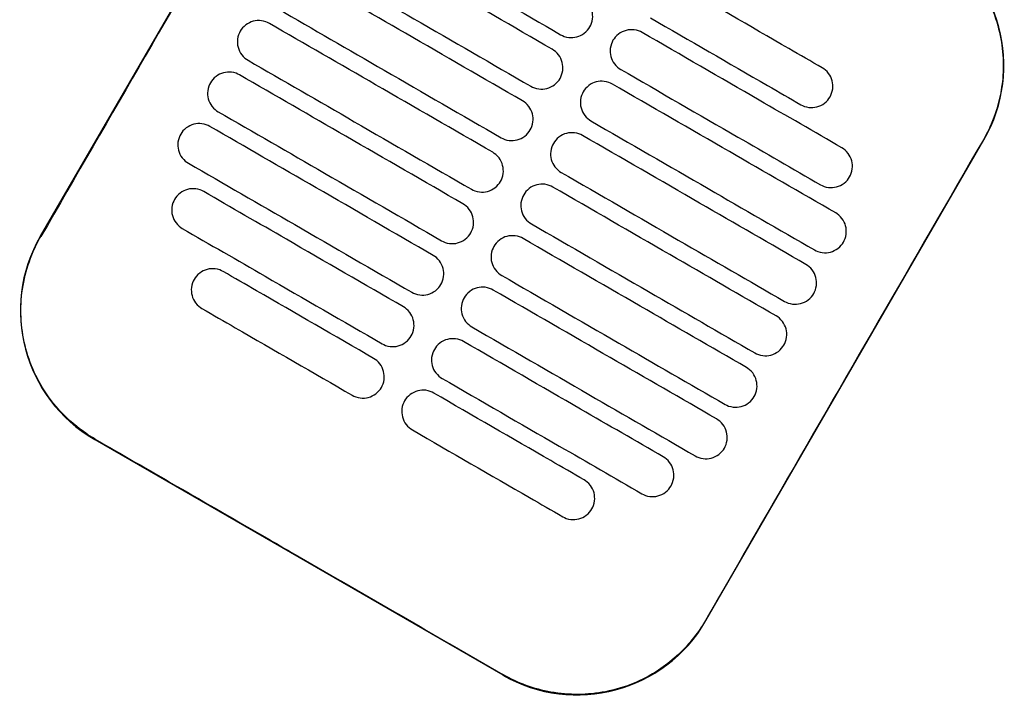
# Model space of a CAD drawing. Header units: metres. Extents: x 15.2 to 54.2, y -39.7 to 1.1.
# Tile 16 of 256: x 21.317 to 21.516, y -37.221 to -37.084. Entities that reach past the tile are written whole.
import ezdxf

# ---------------------------------------------------------------- set-up
doc = ezdxf.new("R2010")
doc.units = ezdxf.units.M
doc.header["$MEASUREMENT"] = 0
doc.layers.add('2D', color=252, linetype='Continuous')

# ---------------------------------------------------------------- blocks, each defined once
blk = doc.blocks.new('2D_QYOS_150')
for p, q in [((1.11731, -0.24301, 0.012), (1.06128, -0.33999, 0.012)), ((1.1955, -0.41752, 0.012), (1.25152, -0.32054, 0.012)), ((1.07226, -0.38098, 0.012), (1.15452, -0.42849, 0.012))]:
    blk.add_line(p, q)
for centre, start, end in [((1.22555, -0.30554, 0.012), 329.9865, 59.9865), ((1.08726, -0.355, 0.012), 149.9865, 239.9865), ((1.16952, -0.40252, 0.012), 239.9865, 329.9865)]:
    blk.add_arc(centre, 0.03, start, end)
for points, knots in [([(1.1174, -0.24306, 0.012), (1.11285, -0.25096, 0.012), (1.10811, -0.25916, 0.012), (1.08946, -0.29146, 0.012), (1.07542, -0.31576, 0.012), (1.06138, -0.34005, 0.012)], [-3.18138, -3.18138, -3.18138, -3.18138, -2.673929, -2.673929, -1.133377, -1.133377, -1.133377, -1.133377]), ([(1.1645, -0.30226, 0.012), (1.15664, -0.29772, 0.012), (1.14877, -0.29317, 0.012), (1.13376, -0.2845, 0.012), (1.12661, -0.28037, 0.012), (1.11947, -0.27625, 0.012)], [0.699452, 0.699452, 0.699452, 0.699452, 3.425292, 3.425292, 5.900643, 5.900643, 5.900643, 5.900643]), ([(1.12593, -0.27605, 0.012), (1.13149, -0.27926, 0.012), (1.13704, -0.28247, 0.012), (1.15047, -0.29023, 0.012), (1.15834, -0.29477, 0.012), (1.1662, -0.29932, 0.012)], [1.499949, 1.499949, 1.499949, 1.499949, 3.425284, 3.425284, 6.151116, 6.151116, 6.151116, 6.151116]), ([(1.2405, -0.27965, 0.012), (1.24056, -0.27969, 0.012), (1.24061, -0.27972, 0.012), (1.24409, -0.28176, 0.012), (1.24707, -0.28442, 0.012), (1.25182, -0.29074, 0.012), (1.25354, -0.29433, 0.012), (1.2554, -0.30164, 0.012), (1.25565, -0.30525, 0.012), (1.25493, -0.31177, 0.012), (1.25417, -0.31465, 0.012), (1.25253, -0.31844, 0.012), (1.25201, -0.31948, 0.012), (1.25143, -0.32049, 0.012)], [8.273299, 8.273299, 8.273299, 8.273299, 8.293543, 8.293543, 9.48086, 9.48086, 10.665623, 10.665623, 11.74288, 11.74288, 12.632334, 12.632334, 12.981673, 12.981673, 12.981673, 12.981673]), ([(1.11516, -0.28369, 0.012), (1.12231, -0.28782, 0.012), (1.12945, -0.29195, 0.012), (1.14447, -0.30062, 0.012), (1.15233, -0.30516, 0.012), (1.1602, -0.30971, 0.012)], [0.949973, 0.949973, 0.949973, 0.949973, 3.425307, 3.425307, 6.151164, 6.151164, 6.151164, 6.151164]), ([(1.1585, -0.31265, 0.012), (1.15063, -0.30811, 0.012), (1.14277, -0.30356, 0.012), (1.12775, -0.29489, 0.012), (1.12061, -0.29076, 0.012), (1.11346, -0.28664, 0.012)], [0.699452, 0.699452, 0.699452, 0.699452, 3.425313, 3.425313, 5.900643, 5.900643, 5.900643, 5.900643]), ([(1.21894, -0.30599, 0.012), (1.2167, -0.3047, 0.012), (1.21446, -0.30341, 0.012), (1.20436, -0.29757, 0.012), (1.19649, -0.29302, 0.012), (1.18862, -0.28848, 0.012)], [2.649852, 2.649852, 2.649852, 2.649852, 3.425217, 3.425217, 6.150983, 6.150983, 6.150983, 6.150983]), ([(1.17207, -0.29774, 0.012), (1.17232, -0.29732, 0.012), (1.17254, -0.29677, 0.012), (1.17269, -0.29558, 0.012), (1.17265, -0.29503, 0.012), (1.17237, -0.29395, 0.012), (1.17212, -0.29344, 0.012), (1.17139, -0.29248, 0.012), (1.17093, -0.29212, 0.012), (1.17051, -0.29187, 0.012)], [-0.5553838, -0.5553838, -0.5553838, -0.5553838, -0.4045626, -0.4045626, -0.2782686, -0.2782686, -0.1472195, -0.1472195, 0, 0, 0, 0]), ([(1.10916, -0.29408, 0.012), (1.11631, -0.29821, 0.012), (1.12345, -0.30234, 0.012), (1.13846, -0.31101, 0.012), (1.14633, -0.31556, 0.012), (1.1542, -0.3201, 0.012)], [0.949998, 0.949998, 0.949998, 0.949998, 3.42532, 3.42532, 6.151189, 6.151189, 6.151189, 6.151189]), ([(1.10746, -0.29703, 0.012), (1.10704, -0.29678, 0.012), (1.10649, -0.29657, 0.012), (1.10531, -0.29642, 0.012), (1.10476, -0.29645, 0.012), (1.10368, -0.29674, 0.012), (1.10316, -0.29699, 0.012), (1.1022, -0.29772, 0.012), (1.10184, -0.29818, 0.012), (1.10159, -0.2986, 0.012)], [-0.5514139, -0.5514139, -0.5514139, -0.5514139, -0.4031194, -0.4031194, -0.2776944, -0.2776944, -0.1471626, -0.1471626, 0, 0, 0, 0]), ([(1.1525, -0.32304, 0.012), (1.14463, -0.3185, 0.012), (1.13676, -0.31395, 0.012), (1.12175, -0.30528, 0.012), (1.11461, -0.30116, 0.012), (1.10746, -0.29703, 0.012)], [0.699452, 0.699452, 0.699452, 0.699452, 3.425322, 3.425322, 5.900643, 5.900643, 5.900643, 5.900643]), ([(1.1662, -0.29932, 0.012), (1.16663, -0.29956, 0.012), (1.16718, -0.29978, 0.012), (1.16836, -0.29993, 0.012), (1.16891, -0.29989, 0.012), (1.16999, -0.29961, 0.012), (1.1705, -0.29936, 0.012), (1.17146, -0.29863, 0.012), (1.17183, -0.29817, 0.012), (1.17207, -0.29774, 0.012)], [-0.5513171, -0.5513171, -0.5513171, -0.5513171, -0.4030867, -0.4030867, -0.2776803, -0.2776803, -0.1471597, -0.1471597, 0, 0, 0, 0]), ([(1.18432, -0.29593, 0.012), (1.19219, -0.30047, 0.012), (1.20005, -0.30501, 0.012), (1.21016, -0.31085, 0.012), (1.2124, -0.31215, 0.012), (1.21464, -0.31344, 0.012)], [0.699452, 0.699452, 0.699452, 0.699452, 3.425249, 3.425249, 4.200582, 4.200582, 4.200582, 4.200582]), ([(1.10159, -0.2986, 0.012), (1.10135, -0.29903, 0.012), (1.10113, -0.29958, 0.012), (1.10098, -0.30077, 0.012), (1.10102, -0.30132, 0.012), (1.1013, -0.30239, 0.012), (1.10155, -0.30291, 0.012), (1.10228, -0.30387, 0.012), (1.10273, -0.30423, 0.012), (1.10316, -0.30448, 0.012)], [-0.5553076, -0.5553076, -0.5553076, -0.5553076, -0.4045445, -0.4045445, -0.2782646, -0.2782646, -0.1472219, -0.1472219, 0, 0, 0, 0]), ([(1.18262, -0.29887, 0.012), (1.1822, -0.29862, 0.012), (1.18165, -0.29841, 0.012), (1.18047, -0.29826, 0.012), (1.17991, -0.2983, 0.012), (1.17884, -0.29858, 0.012), (1.17832, -0.29883, 0.012), (1.17736, -0.29956, 0.012), (1.17699, -0.30002, 0.012), (1.17675, -0.30044, 0.012)], [-0.5513075, -0.5513075, -0.5513075, -0.5513075, -0.4030857, -0.4030857, -0.2776792, -0.2776792, -0.1471593, -0.1471593, 0, 0, 0, 0]), ([(1.22289, -0.32213, 0.012), (1.21734, -0.31892, 0.012), (1.21178, -0.31571, 0.012), (1.19835, -0.30796, 0.012), (1.19049, -0.30341, 0.012), (1.18262, -0.29887, 0.012)], [1.499901, 1.499901, 1.499901, 1.499901, 3.42526, 3.42526, 6.151068, 6.151068, 6.151068, 6.151068]), ([(1.17675, -0.30044, 0.012), (1.17651, -0.30087, 0.012), (1.17629, -0.30142, 0.012), (1.17614, -0.30261, 0.012), (1.17617, -0.30316, 0.012), (1.17645, -0.30423, 0.012), (1.17671, -0.30475, 0.012), (1.17743, -0.30571, 0.012), (1.17789, -0.30607, 0.012), (1.17832, -0.30632, 0.012)], [-0.555397, -0.555397, -0.555397, -0.555397, -0.4045652, -0.4045652, -0.2782705, -0.2782705, -0.1472202, -0.1472202, 0, 0, 0, 0]), ([(1.16607, -0.30813, 0.012), (1.16631, -0.30771, 0.012), (1.16653, -0.30716, 0.012), (1.16668, -0.30597, 0.012), (1.16665, -0.30542, 0.012), (1.16637, -0.30434, 0.012), (1.16611, -0.30383, 0.012), (1.16539, -0.30287, 0.012), (1.16493, -0.30251, 0.012), (1.1645, -0.30226, 0.012)], [-0.5553742, -0.5553742, -0.5553742, -0.5553742, -0.4045587, -0.4045587, -0.278267, -0.278267, -0.1472191, -0.1472191, 0, 0, 0, 0]), ([(1.10316, -0.30448, 0.012), (1.1103, -0.3086, 0.012), (1.11745, -0.31273, 0.012), (1.13246, -0.3214, 0.012), (1.14033, -0.32595, 0.012), (1.1482, -0.33049, 0.012)], [0.950001, 0.950001, 0.950001, 0.950001, 3.425322, 3.425322, 6.151192, 6.151192, 6.151192, 6.151192]), ([(1.10146, -0.30742, 0.012), (1.10104, -0.30717, 0.012), (1.10049, -0.30696, 0.012), (1.09931, -0.30681, 0.012), (1.09875, -0.30685, 0.012), (1.09768, -0.30713, 0.012), (1.09716, -0.30738, 0.012), (1.0962, -0.30811, 0.012), (1.09583, -0.30857, 0.012), (1.09559, -0.30899, 0.012)], [-0.551397, -0.551397, -0.551397, -0.551397, -0.4031173, -0.4031173, -0.2776925, -0.2776925, -0.1471621, -0.1471621, 0, 0, 0, 0]), ([(1.1465, -0.33344, 0.012), (1.13863, -0.32889, 0.012), (1.13076, -0.32435, 0.012), (1.11575, -0.31567, 0.012), (1.1086, -0.31155, 0.012), (1.10146, -0.30742, 0.012)], [0.699452, 0.699452, 0.699452, 0.699452, 3.425321, 3.425321, 5.900643, 5.900643, 5.900643, 5.900643]), ([(1.17832, -0.30632, 0.012), (1.18618, -0.31086, 0.012), (1.19405, -0.31541, 0.012), (1.20748, -0.32316, 0.012), (1.21303, -0.32637, 0.012), (1.21859, -0.32958, 0.012)], [0.699452, 0.699452, 0.699452, 0.699452, 3.425284, 3.425284, 5.350619, 5.350619, 5.350619, 5.350619]), ([(1.22051, -0.31186, 0.012), (1.22075, -0.31144, 0.012), (1.22097, -0.31089, 0.012), (1.22112, -0.3097, 0.012), (1.22108, -0.30915, 0.012), (1.2208, -0.30807, 0.012), (1.22055, -0.30756, 0.012), (1.21982, -0.3066, 0.012), (1.21936, -0.30624, 0.012), (1.21894, -0.30599, 0.012)], [-0.555418, -0.555418, -0.555418, -0.555418, -0.4045683, -0.4045683, -0.2782762, -0.2782762, -0.1472238, -0.1472238, 0, 0, 0, 0]), ([(1.09559, -0.30899, 0.012), (1.09535, -0.30942, 0.012), (1.09513, -0.30997, 0.012), (1.09498, -0.31116, 0.012), (1.09501, -0.31171, 0.012), (1.09529, -0.31278, 0.012), (1.09555, -0.3133, 0.012), (1.09627, -0.31426, 0.012), (1.09673, -0.31462, 0.012), (1.09716, -0.31487, 0.012)], [-0.5553245, -0.5553245, -0.5553245, -0.5553245, -0.4045471, -0.4045471, -0.2782667, -0.2782667, -0.1472226, -0.1472226, 0, 0, 0, 0]), ([(1.1602, -0.30971, 0.012), (1.16062, -0.30995, 0.012), (1.16117, -0.31017, 0.012), (1.16235, -0.31032, 0.012), (1.16291, -0.31028, 0.012), (1.16398, -0.31, 0.012), (1.1645, -0.30975, 0.012), (1.16546, -0.30902, 0.012), (1.16583, -0.30856, 0.012), (1.16607, -0.30813, 0.012)], [-0.5513237, -0.5513237, -0.5513237, -0.5513237, -0.4030882, -0.4030882, -0.2776804, -0.2776804, -0.1471592, -0.1471592, 0, 0, 0, 0]), ([(1.17662, -0.30926, 0.012), (1.17619, -0.30902, 0.012), (1.17564, -0.3088, 0.012), (1.17446, -0.30865, 0.012), (1.17391, -0.30869, 0.012), (1.17283, -0.30897, 0.012), (1.17232, -0.30922, 0.012), (1.17136, -0.30995, 0.012), (1.17099, -0.31041, 0.012), (1.17075, -0.31084, 0.012)], [-0.5513173, -0.5513173, -0.5513173, -0.5513173, -0.4030875, -0.4030875, -0.2776797, -0.2776797, -0.147159, -0.147159, 0, 0, 0, 0]), ([(1.22165, -0.33528, 0.012), (1.21451, -0.33115, 0.012), (1.20736, -0.32702, 0.012), (1.19235, -0.31835, 0.012), (1.18448, -0.31381, 0.012), (1.17662, -0.30926, 0.012)], [0.949941, 0.949941, 0.949941, 0.949941, 3.425292, 3.425292, 6.151132, 6.151132, 6.151132, 6.151132]), ([(1.17075, -0.31084, 0.012), (1.1705, -0.31126, 0.012), (1.17028, -0.31181, 0.012), (1.17013, -0.313, 0.012), (1.17017, -0.31355, 0.012), (1.17045, -0.31462, 0.012), (1.1707, -0.31514, 0.012), (1.17143, -0.3161, 0.012), (1.17189, -0.31646, 0.012), (1.17231, -0.31671, 0.012)], [-0.555383, -0.555383, -0.555383, -0.555383, -0.4045604, -0.4045604, -0.2782682, -0.2782682, -0.1472195, -0.1472195, 0, 0, 0, 0]), ([(1.16007, -0.31853, 0.012), (1.16031, -0.3181, 0.012), (1.16053, -0.31755, 0.012), (1.16068, -0.31636, 0.012), (1.16064, -0.31581, 0.012), (1.16036, -0.31474, 0.012), (1.16011, -0.31422, 0.012), (1.15938, -0.31326, 0.012), (1.15893, -0.3129, 0.012), (1.1585, -0.31265, 0.012)], [-0.5553693, -0.5553693, -0.5553693, -0.5553693, -0.4045566, -0.4045566, -0.2782661, -0.2782661, -0.1472189, -0.1472189, 0, 0, 0, 0]), ([(1.21464, -0.31344, 0.012), (1.21506, -0.31368, 0.012), (1.21561, -0.3139, 0.012), (1.21679, -0.31405, 0.012), (1.21734, -0.31401, 0.012), (1.21842, -0.31373, 0.012), (1.21894, -0.31348, 0.012), (1.21989, -0.31275, 0.012), (1.22026, -0.31229, 0.012), (1.22051, -0.31186, 0.012)], [-0.5513007, -0.5513007, -0.5513007, -0.5513007, -0.4030941, -0.4030941, -0.2776814, -0.2776814, -0.1471603, -0.1471603, 0, 0, 0, 0]), ([(1.09716, -0.31487, 0.012), (1.1043, -0.31899, 0.012), (1.11145, -0.32312, 0.012), (1.12646, -0.33179, 0.012), (1.13433, -0.33634, 0.012), (1.14219, -0.34088, 0.012)], [0.949982, 0.949982, 0.949982, 0.949982, 3.425312, 3.425312, 6.151173, 6.151173, 6.151173, 6.151173]), ([(1.09546, -0.31781, 0.012), (1.09503, -0.31757, 0.012), (1.09449, -0.31735, 0.012), (1.0933, -0.3172, 0.012), (1.09275, -0.31724, 0.012), (1.09168, -0.31752, 0.012), (1.09116, -0.31777, 0.012), (1.0902, -0.3185, 0.012), (1.08983, -0.31896, 0.012), (1.08959, -0.31939, 0.012)], [-0.551377, -0.551377, -0.551377, -0.551377, -0.4031143, -0.4031143, -0.2776905, -0.2776905, -0.1471617, -0.1471617, 0, 0, 0, 0]), ([(1.17231, -0.31671, 0.012), (1.18018, -0.32125, 0.012), (1.18805, -0.3258, 0.012), (1.20306, -0.33447, 0.012), (1.21021, -0.3386, 0.012), (1.21735, -0.34272, 0.012)], [0.699452, 0.699452, 0.699452, 0.699452, 3.425308, 3.425308, 5.900643, 5.900643, 5.900643, 5.900643]), ([(1.08959, -0.31939, 0.012), (1.08934, -0.31981, 0.012), (1.08912, -0.32036, 0.012), (1.08897, -0.32155, 0.012), (1.08901, -0.3221, 0.012), (1.08929, -0.32317, 0.012), (1.08954, -0.32369, 0.012), (1.09027, -0.32465, 0.012), (1.09073, -0.32501, 0.012), (1.09115, -0.32526, 0.012)], [-0.5553462, -0.5553462, -0.5553462, -0.5553462, -0.4045514, -0.4045514, -0.2782696, -0.2782696, -0.1472236, -0.1472236, 0, 0, 0, 0]), ([(1.14049, -0.34383, 0.012), (1.13263, -0.33928, 0.012), (1.12476, -0.33474, 0.012), (1.10975, -0.32606, 0.012), (1.1026, -0.32194, 0.012), (1.09546, -0.31781, 0.012)], [0.699452, 0.699452, 0.699452, 0.699452, 3.425308, 3.425308, 5.900643, 5.900643, 5.900643, 5.900643]), ([(1.1542, -0.3201, 0.012), (1.15462, -0.32034, 0.012), (1.15517, -0.32056, 0.012), (1.15635, -0.32071, 0.012), (1.1569, -0.32067, 0.012), (1.15798, -0.32039, 0.012), (1.1585, -0.32014, 0.012), (1.15946, -0.31941, 0.012), (1.15982, -0.31895, 0.012), (1.16007, -0.31853, 0.012)], [-0.551327, -0.551327, -0.551327, -0.551327, -0.403089, -0.403089, -0.2776804, -0.2776804, -0.1471589, -0.1471589, 0, 0, 0, 0]), ([(1.17061, -0.31965, 0.012), (1.17019, -0.31941, 0.012), (1.16964, -0.31919, 0.012), (1.16846, -0.31904, 0.012), (1.16791, -0.31908, 0.012), (1.16683, -0.31936, 0.012), (1.16631, -0.31961, 0.012), (1.16536, -0.32034, 0.012), (1.16499, -0.3208, 0.012), (1.16474, -0.32123, 0.012)], [-0.5513238, -0.5513238, -0.5513238, -0.5513238, -0.4030887, -0.4030887, -0.27768, -0.27768, -0.1471588, -0.1471588, 0, 0, 0, 0]), ([(1.16474, -0.32123, 0.012), (1.1645, -0.32165, 0.012), (1.16428, -0.3222, 0.012), (1.16413, -0.32339, 0.012), (1.16417, -0.32394, 0.012), (1.16445, -0.32502, 0.012), (1.1647, -0.32553, 0.012), (1.16543, -0.32649, 0.012), (1.16589, -0.32685, 0.012), (1.16631, -0.3271, 0.012)], [-0.5553737, -0.5553737, -0.5553737, -0.5553737, -0.4045574, -0.4045574, -0.2782667, -0.2782667, -0.1472191, -0.1472191, 0, 0, 0, 0]), ([(1.21565, -0.34567, 0.012), (1.20851, -0.34154, 0.012), (1.20136, -0.33741, 0.012), (1.18635, -0.32874, 0.012), (1.17848, -0.3242, 0.012), (1.17061, -0.31965, 0.012)], [0.949982, 0.949982, 0.949982, 0.949982, 3.425312, 3.425312, 6.151173, 6.151173, 6.151173, 6.151173]), ([(1.25143, -0.32049, 0.012), (1.23738, -0.34478, 0.012), (1.22335, -0.36907, 0.012), (1.20468, -0.4014, 0.012), (1.20004, -0.40944, 0.012), (1.19541, -0.41747, 0.012)], [1.133412, 1.133412, 1.133412, 1.133412, 2.681586, 2.681586, 3.193366, 3.193366, 3.193366, 3.193366]), ([(1.15407, -0.32892, 0.012), (1.15431, -0.32849, 0.012), (1.15453, -0.32794, 0.012), (1.15468, -0.32675, 0.012), (1.15464, -0.3262, 0.012), (1.15436, -0.32513, 0.012), (1.15411, -0.32461, 0.012), (1.15338, -0.32365, 0.012), (1.15292, -0.32329, 0.012), (1.1525, -0.32304, 0.012)], [-0.5553691, -0.5553691, -0.5553691, -0.5553691, -0.4045561, -0.4045561, -0.278266, -0.278266, -0.1472189, -0.1472189, 0, 0, 0, 0]), ([(1.22446, -0.32801, 0.012), (1.2247, -0.32758, 0.012), (1.22492, -0.32703, 0.012), (1.22507, -0.32584, 0.012), (1.22504, -0.32529, 0.012), (1.22476, -0.32422, 0.012), (1.2245, -0.3237, 0.012), (1.22378, -0.32274, 0.012), (1.22332, -0.32238, 0.012), (1.22289, -0.32213, 0.012)], [-0.55538, -0.55538, -0.55538, -0.55538, -0.4045589, -0.4045589, -0.278273, -0.278273, -0.147224, -0.147224, 0, 0, 0, 0]), ([(1.09115, -0.32526, 0.012), (1.0983, -0.32938, 0.012), (1.10544, -0.33351, 0.012), (1.12046, -0.34218, 0.012), (1.12832, -0.34673, 0.012), (1.13619, -0.35127, 0.012)], [0.949941, 0.949941, 0.949941, 0.949941, 3.425291, 3.425291, 6.151132, 6.151132, 6.151132, 6.151132]), ([(1.16631, -0.3271, 0.012), (1.17418, -0.33164, 0.012), (1.18205, -0.33619, 0.012), (1.19706, -0.34486, 0.012), (1.2042, -0.34899, 0.012), (1.21135, -0.35311, 0.012)], [0.699452, 0.699452, 0.699452, 0.699452, 3.425321, 3.425321, 5.900643, 5.900643, 5.900643, 5.900643]), ([(1.1482, -0.33049, 0.012), (1.14862, -0.33074, 0.012), (1.14917, -0.33095, 0.012), (1.15035, -0.3311, 0.012), (1.1509, -0.33107, 0.012), (1.15198, -0.33078, 0.012), (1.1525, -0.33053, 0.012), (1.15346, -0.3298, 0.012), (1.15382, -0.32934, 0.012), (1.15407, -0.32892, 0.012)], [-0.551327, -0.551327, -0.551327, -0.551327, -0.4030892, -0.4030892, -0.2776802, -0.2776802, -0.1471588, -0.1471588, 0, 0, 0, 0]), ([(1.16461, -0.33004, 0.012), (1.16419, -0.3298, 0.012), (1.16364, -0.32958, 0.012), (1.16246, -0.32943, 0.012), (1.16191, -0.32947, 0.012), (1.16083, -0.32975, 0.012), (1.16031, -0.33, 0.012), (1.15935, -0.33073, 0.012), (1.15899, -0.33119, 0.012), (1.15874, -0.33162, 0.012)], [-0.551327, -0.551327, -0.551327, -0.551327, -0.4030892, -0.4030892, -0.2776802, -0.2776802, -0.1471588, -0.1471588, 0, 0, 0, 0]), ([(1.21859, -0.32958, 0.012), (1.21901, -0.32983, 0.012), (1.21956, -0.33004, 0.012), (1.22074, -0.33019, 0.012), (1.2213, -0.33016, 0.012), (1.22237, -0.32987, 0.012), (1.22289, -0.32962, 0.012), (1.22385, -0.32889, 0.012), (1.22422, -0.32843, 0.012), (1.22446, -0.32801, 0.012)], [-0.551342, -0.551342, -0.551342, -0.551342, -0.4031061, -0.4031061, -0.2776864, -0.2776864, -0.147161, -0.147161, 0, 0, 0, 0]), ([(1.09422, -0.33095, 0.012), (1.09379, -0.33071, 0.012), (1.09325, -0.33049, 0.012), (1.09206, -0.33034, 0.012), (1.09151, -0.33038, 0.012), (1.09044, -0.33066, 0.012), (1.08992, -0.33091, 0.012), (1.08896, -0.33164, 0.012), (1.08859, -0.3321, 0.012), (1.08835, -0.33253, 0.012)], [-0.5513421, -0.5513421, -0.5513421, -0.5513421, -0.4031061, -0.4031061, -0.2776864, -0.2776864, -0.147161, -0.147161, 0, 0, 0, 0]), ([(1.13449, -0.35422, 0.012), (1.12662, -0.34967, 0.012), (1.11876, -0.34513, 0.012), (1.10533, -0.33737, 0.012), (1.09977, -0.33416, 0.012), (1.09422, -0.33095, 0.012)], [0.699452, 0.699452, 0.699452, 0.699452, 3.425284, 3.425284, 5.350619, 5.350619, 5.350619, 5.350619]), ([(1.20965, -0.35606, 0.012), (1.2025, -0.35193, 0.012), (1.19536, -0.3478, 0.012), (1.18035, -0.33913, 0.012), (1.17248, -0.33459, 0.012), (1.16461, -0.33004, 0.012)], [0.950001, 0.950001, 0.950001, 0.950001, 3.425322, 3.425322, 6.151192, 6.151192, 6.151192, 6.151192]), ([(1.08835, -0.33253, 0.012), (1.0881, -0.33295, 0.012), (1.08788, -0.3335, 0.012), (1.08773, -0.33469, 0.012), (1.08777, -0.33524, 0.012), (1.08805, -0.33632, 0.012), (1.0883, -0.33683, 0.012), (1.08903, -0.33779, 0.012), (1.08949, -0.33815, 0.012), (1.08991, -0.3384, 0.012)], [-0.5553798, -0.5553798, -0.5553798, -0.5553798, -0.4045588, -0.4045588, -0.278273, -0.278273, -0.147224, -0.147224, 0, 0, 0, 0]), ([(1.14806, -0.33931, 0.012), (1.14831, -0.33888, 0.012), (1.14853, -0.33833, 0.012), (1.14868, -0.33714, 0.012), (1.14864, -0.33659, 0.012), (1.14836, -0.33552, 0.012), (1.14811, -0.335, 0.012), (1.14738, -0.33405, 0.012), (1.14692, -0.33368, 0.012), (1.1465, -0.33344, 0.012)], [-0.5553737, -0.5553737, -0.5553737, -0.5553737, -0.4045574, -0.4045574, -0.2782667, -0.2782667, -0.1472191, -0.1472191, 0, 0, 0, 0]), ([(1.15874, -0.33162, 0.012), (1.1585, -0.33204, 0.012), (1.15828, -0.33259, 0.012), (1.15813, -0.33378, 0.012), (1.15817, -0.33433, 0.012), (1.15845, -0.33541, 0.012), (1.1587, -0.33592, 0.012), (1.15943, -0.33688, 0.012), (1.15988, -0.33724, 0.012), (1.16031, -0.33749, 0.012)], [-0.5553691, -0.5553691, -0.5553691, -0.5553691, -0.4045561, -0.4045561, -0.278266, -0.278266, -0.1472189, -0.1472189, 0, 0, 0, 0]), ([(1.22322, -0.34115, 0.012), (1.22346, -0.34073, 0.012), (1.22368, -0.34017, 0.012), (1.22383, -0.33899, 0.012), (1.2238, -0.33843, 0.012), (1.22352, -0.33736, 0.012), (1.22326, -0.33684, 0.012), (1.22254, -0.33589, 0.012), (1.22208, -0.33552, 0.012), (1.22165, -0.33528, 0.012)], [-0.5553464, -0.5553464, -0.5553464, -0.5553464, -0.4045515, -0.4045515, -0.2782697, -0.2782697, -0.1472236, -0.1472236, 0, 0, 0, 0]), ([(1.16031, -0.33749, 0.012), (1.16818, -0.34203, 0.012), (1.17605, -0.34658, 0.012), (1.19106, -0.35525, 0.012), (1.1982, -0.35938, 0.012), (1.20535, -0.3635, 0.012)], [0.699452, 0.699452, 0.699452, 0.699452, 3.425322, 3.425322, 5.900643, 5.900643, 5.900643, 5.900643]), ([(1.08991, -0.3384, 0.012), (1.09547, -0.34161, 0.012), (1.10103, -0.34482, 0.012), (1.11445, -0.35257, 0.012), (1.12232, -0.35712, 0.012), (1.13019, -0.36166, 0.012)], [1.499901, 1.499901, 1.499901, 1.499901, 3.42526, 3.42526, 6.151068, 6.151068, 6.151068, 6.151068]), ([(1.14219, -0.34088, 0.012), (1.14262, -0.34113, 0.012), (1.14317, -0.34134, 0.012), (1.14435, -0.34149, 0.012), (1.1449, -0.34146, 0.012), (1.14598, -0.34118, 0.012), (1.14649, -0.34092, 0.012), (1.14745, -0.34019, 0.012), (1.14782, -0.33973, 0.012), (1.14806, -0.33931, 0.012)], [-0.5513238, -0.5513238, -0.5513238, -0.5513238, -0.4030887, -0.4030887, -0.27768, -0.27768, -0.1471588, -0.1471588, 0, 0, 0, 0]), ([(1.07231, -0.38088, 0.012), (1.07103, -0.38014, 0.012), (1.06981, -0.37931, 0.012), (1.06665, -0.3768, 0.012), (1.06487, -0.37497, 0.012), (1.06335, -0.37293, 0.012), (1.06105, -0.36987, 0.012), (1.05936, -0.3664, 0.012), (1.05739, -0.35901, 0.012), (1.05712, -0.35516, 0.012), (1.05806, -0.34753, 0.012), (1.05927, -0.34383, 0.012), (1.06122, -0.34032, 0.012), (1.0613, -0.34018, 0.012), (1.06138, -0.34005, 0.012)], [17.619777, 17.619777, 17.619777, 17.619777, 18.064718, 18.064718, 18.827754, 18.827754, 18.827754, 19.97637, 19.97637, 21.122539, 21.122539, 22.281306, 22.281306, 22.328075, 22.328075, 22.328075, 22.328075]), ([(1.15861, -0.34043, 0.012), (1.15819, -0.34019, 0.012), (1.15764, -0.33997, 0.012), (1.15646, -0.33982, 0.012), (1.1559, -0.33986, 0.012), (1.15483, -0.34014, 0.012), (1.15431, -0.34039, 0.012), (1.15335, -0.34112, 0.012), (1.15298, -0.34158, 0.012), (1.15274, -0.34201, 0.012)], [-0.5513269, -0.5513269, -0.5513269, -0.5513269, -0.403089, -0.403089, -0.2776804, -0.2776804, -0.1471589, -0.1471589, 0, 0, 0, 0]), ([(1.20365, -0.36645, 0.012), (1.1965, -0.36232, 0.012), (1.18936, -0.35819, 0.012), (1.17434, -0.34952, 0.012), (1.16648, -0.34498, 0.012), (1.15861, -0.34043, 0.012)], [0.949998, 0.949998, 0.949998, 0.949998, 3.42532, 3.42532, 6.151189, 6.151189, 6.151189, 6.151189]), ([(1.21735, -0.34272, 0.012), (1.21777, -0.34297, 0.012), (1.21832, -0.34318, 0.012), (1.2195, -0.34333, 0.012), (1.22006, -0.3433, 0.012), (1.22113, -0.34302, 0.012), (1.22165, -0.34276, 0.012), (1.22261, -0.34203, 0.012), (1.22298, -0.34157, 0.012), (1.22322, -0.34115, 0.012)], [-0.5513769, -0.5513769, -0.5513769, -0.5513769, -0.4031143, -0.4031143, -0.2776905, -0.2776905, -0.1471617, -0.1471617, 0, 0, 0, 0]), ([(1.15274, -0.34201, 0.012), (1.1525, -0.34243, 0.012), (1.15228, -0.34298, 0.012), (1.15213, -0.34417, 0.012), (1.15216, -0.34472, 0.012), (1.15244, -0.3458, 0.012), (1.1527, -0.34631, 0.012), (1.15342, -0.34727, 0.012), (1.15388, -0.34763, 0.012), (1.15431, -0.34788, 0.012)], [-0.5553693, -0.5553693, -0.5553693, -0.5553693, -0.4045566, -0.4045566, -0.2782661, -0.2782661, -0.1472189, -0.1472189, 0, 0, 0, 0]), ([(1.14206, -0.3497, 0.012), (1.14231, -0.34928, 0.012), (1.14252, -0.34872, 0.012), (1.14267, -0.34754, 0.012), (1.14264, -0.34698, 0.012), (1.14236, -0.34591, 0.012), (1.1421, -0.34539, 0.012), (1.14138, -0.34444, 0.012), (1.14092, -0.34407, 0.012), (1.14049, -0.34383, 0.012)], [-0.555383, -0.555383, -0.555383, -0.555383, -0.4045605, -0.4045605, -0.2782682, -0.2782682, -0.1472195, -0.1472195, 0, 0, 0, 0]), ([(1.09817, -0.3471, 0.012), (1.09775, -0.34685, 0.012), (1.0972, -0.34663, 0.012), (1.09602, -0.34648, 0.012), (1.09547, -0.34652, 0.012), (1.09439, -0.3468, 0.012), (1.09387, -0.34706, 0.012), (1.09291, -0.34779, 0.012), (1.09255, -0.34825, 0.012), (1.0923, -0.34867, 0.012)], [-0.5513007, -0.5513007, -0.5513007, -0.5513007, -0.4030941, -0.4030941, -0.2776814, -0.2776814, -0.1471603, -0.1471603, 0, 0, 0, 0]), ([(1.12849, -0.36461, 0.012), (1.12062, -0.36006, 0.012), (1.11275, -0.35552, 0.012), (1.10265, -0.34968, 0.012), (1.10041, -0.34839, 0.012), (1.09817, -0.3471, 0.012)], [0.699452, 0.699452, 0.699452, 0.699452, 3.425249, 3.425249, 4.200582, 4.200582, 4.200582, 4.200582]), ([(1.21722, -0.35154, 0.012), (1.21746, -0.35112, 0.012), (1.21768, -0.35056, 0.012), (1.21783, -0.34938, 0.012), (1.21779, -0.34882, 0.012), (1.21751, -0.34775, 0.012), (1.21726, -0.34723, 0.012), (1.21653, -0.34628, 0.012), (1.21608, -0.34591, 0.012), (1.21565, -0.34567, 0.012)], [-0.5553248, -0.5553248, -0.5553248, -0.5553248, -0.4045472, -0.4045472, -0.2782668, -0.2782668, -0.1472227, -0.1472227, 0, 0, 0, 0]), ([(1.0923, -0.34867, 0.012), (1.09206, -0.34909, 0.012), (1.09184, -0.34964, 0.012), (1.09169, -0.35083, 0.012), (1.09173, -0.35139, 0.012), (1.09201, -0.35246, 0.012), (1.09226, -0.35298, 0.012), (1.09299, -0.35393, 0.012), (1.09345, -0.3543, 0.012), (1.09387, -0.35454, 0.012)], [-0.5554179, -0.5554179, -0.5554179, -0.5554179, -0.4045683, -0.4045683, -0.2782761, -0.2782761, -0.1472238, -0.1472238, 0, 0, 0, 0]), ([(1.15431, -0.34788, 0.012), (1.16218, -0.35242, 0.012), (1.17004, -0.35697, 0.012), (1.18506, -0.36564, 0.012), (1.1922, -0.36977, 0.012), (1.19934, -0.3739, 0.012)], [0.699452, 0.699452, 0.699452, 0.699452, 3.425313, 3.425313, 5.900643, 5.900643, 5.900643, 5.900643]), ([(1.13619, -0.35127, 0.012), (1.13661, -0.35152, 0.012), (1.13716, -0.35173, 0.012), (1.13834, -0.35188, 0.012), (1.1389, -0.35185, 0.012), (1.13997, -0.35157, 0.012), (1.14049, -0.35131, 0.012), (1.14145, -0.35058, 0.012), (1.14182, -0.35012, 0.012), (1.14206, -0.3497, 0.012)], [-0.5513173, -0.5513173, -0.5513173, -0.5513173, -0.4030875, -0.4030875, -0.2776797, -0.2776797, -0.147159, -0.147159, 0, 0, 0, 0]), ([(1.15261, -0.35082, 0.012), (1.15218, -0.35058, 0.012), (1.15164, -0.35036, 0.012), (1.15045, -0.35021, 0.012), (1.1499, -0.35025, 0.012), (1.14883, -0.35053, 0.012), (1.14831, -0.35078, 0.012), (1.14735, -0.35151, 0.012), (1.14698, -0.35197, 0.012), (1.14674, -0.3524, 0.012)], [-0.5513236, -0.5513236, -0.5513236, -0.5513236, -0.4030881, -0.4030881, -0.2776804, -0.2776804, -0.1471592, -0.1471592, 0, 0, 0, 0]), ([(1.19764, -0.37684, 0.012), (1.1905, -0.37271, 0.012), (1.18335, -0.36859, 0.012), (1.16834, -0.35991, 0.012), (1.16047, -0.35537, 0.012), (1.15261, -0.35082, 0.012)], [0.949972, 0.949972, 0.949972, 0.949972, 3.425307, 3.425307, 6.151164, 6.151164, 6.151164, 6.151164]), ([(1.14674, -0.3524, 0.012), (1.14649, -0.35282, 0.012), (1.14627, -0.35337, 0.012), (1.14612, -0.35456, 0.012), (1.14616, -0.35511, 0.012), (1.14644, -0.35619, 0.012), (1.14669, -0.35671, 0.012), (1.14742, -0.35766, 0.012), (1.14788, -0.35803, 0.012), (1.1483, -0.35827, 0.012)], [-0.5553742, -0.5553742, -0.5553742, -0.5553742, -0.4045587, -0.4045587, -0.278267, -0.278267, -0.1472191, -0.1472191, 0, 0, 0, 0]), ([(1.21135, -0.35311, 0.012), (1.21177, -0.35336, 0.012), (1.21232, -0.35358, 0.012), (1.2135, -0.35372, 0.012), (1.21405, -0.35369, 0.012), (1.21513, -0.35341, 0.012), (1.21565, -0.35315, 0.012), (1.21661, -0.35242, 0.012), (1.21697, -0.35196, 0.012), (1.21722, -0.35154, 0.012)], [-0.5513969, -0.5513969, -0.5513969, -0.5513969, -0.4031172, -0.4031172, -0.2776925, -0.2776925, -0.1471621, -0.1471621, 0, 0, 0, 0]), ([(1.09387, -0.35454, 0.012), (1.09611, -0.35584, 0.012), (1.09835, -0.35713, 0.012), (1.10845, -0.36297, 0.012), (1.11632, -0.36751, 0.012), (1.12419, -0.37205, 0.012)], [2.649852, 2.649852, 2.649852, 2.649852, 3.425217, 3.425217, 6.150982, 6.150982, 6.150982, 6.150982]), ([(1.13606, -0.36009, 0.012), (1.1363, -0.35967, 0.012), (1.13652, -0.35911, 0.012), (1.13667, -0.35793, 0.012), (1.13663, -0.35737, 0.012), (1.13635, -0.3563, 0.012), (1.1361, -0.35578, 0.012), (1.13537, -0.35483, 0.012), (1.13492, -0.35446, 0.012), (1.13449, -0.35422, 0.012)], [-0.5553971, -0.5553971, -0.5553971, -0.5553971, -0.4045652, -0.4045652, -0.2782705, -0.2782705, -0.1472202, -0.1472202, 0, 0, 0, 0]), ([(1.21122, -0.36193, 0.012), (1.21146, -0.36151, 0.012), (1.21168, -0.36096, 0.012), (1.21183, -0.35977, 0.012), (1.21179, -0.35921, 0.012), (1.21151, -0.35814, 0.012), (1.21126, -0.35762, 0.012), (1.21053, -0.35667, 0.012), (1.21007, -0.3563, 0.012), (1.20965, -0.35606, 0.012)], [-0.5553078, -0.5553078, -0.5553078, -0.5553078, -0.4045446, -0.4045446, -0.2782647, -0.2782647, -0.147222, -0.147222, 0, 0, 0, 0]), ([(1.1483, -0.35827, 0.012), (1.15617, -0.36282, 0.012), (1.16404, -0.36736, 0.012), (1.17905, -0.37603, 0.012), (1.1862, -0.38016, 0.012), (1.19334, -0.38429, 0.012)], [0.699452, 0.699452, 0.699452, 0.699452, 3.425292, 3.425292, 5.900643, 5.900643, 5.900643, 5.900643]), ([(1.13019, -0.36166, 0.012), (1.13061, -0.36191, 0.012), (1.13116, -0.36213, 0.012), (1.13234, -0.36227, 0.012), (1.13289, -0.36224, 0.012), (1.13397, -0.36196, 0.012), (1.13449, -0.3617, 0.012), (1.13545, -0.36097, 0.012), (1.13581, -0.36051, 0.012), (1.13606, -0.36009, 0.012)], [-0.5513075, -0.5513075, -0.5513075, -0.5513075, -0.4030857, -0.4030857, -0.2776792, -0.2776792, -0.1471593, -0.1471593, 0, 0, 0, 0]), ([(1.1466, -0.36121, 0.012), (1.14618, -0.36097, 0.012), (1.14563, -0.36075, 0.012), (1.14445, -0.3606, 0.012), (1.1439, -0.36064, 0.012), (1.14282, -0.36092, 0.012), (1.1423, -0.36117, 0.012), (1.14135, -0.36191, 0.012), (1.14098, -0.36237, 0.012), (1.14073, -0.36279, 0.012)], [-0.551317, -0.551317, -0.551317, -0.551317, -0.4030867, -0.4030867, -0.2776803, -0.2776803, -0.1471597, -0.1471597, 0, 0, 0, 0]), ([(1.18688, -0.38448, 0.012), (1.18132, -0.38127, 0.012), (1.17576, -0.37806, 0.012), (1.16234, -0.3703, 0.012), (1.15447, -0.36576, 0.012), (1.1466, -0.36121, 0.012)], [1.499949, 1.499949, 1.499949, 1.499949, 3.425284, 3.425284, 6.151116, 6.151116, 6.151116, 6.151116]), ([(1.14073, -0.36279, 0.012), (1.14049, -0.36321, 0.012), (1.14027, -0.36376, 0.012), (1.14012, -0.36495, 0.012), (1.14016, -0.36551, 0.012), (1.14044, -0.36658, 0.012), (1.14069, -0.3671, 0.012), (1.14142, -0.36805, 0.012), (1.14188, -0.36842, 0.012), (1.1423, -0.36866, 0.012)], [-0.5553839, -0.5553839, -0.5553839, -0.5553839, -0.4045626, -0.4045626, -0.2782686, -0.2782686, -0.1472195, -0.1472195, 0, 0, 0, 0]), ([(1.20535, -0.3635, 0.012), (1.20577, -0.36375, 0.012), (1.20632, -0.36397, 0.012), (1.2075, -0.36412, 0.012), (1.20805, -0.36408, 0.012), (1.20913, -0.3638, 0.012), (1.20965, -0.36354, 0.012), (1.21061, -0.36281, 0.012), (1.21097, -0.36235, 0.012), (1.21122, -0.36193, 0.012)], [-0.5514137, -0.5514137, -0.5514137, -0.5514137, -0.4031194, -0.4031194, -0.2776944, -0.2776944, -0.1471627, -0.1471627, 0, 0, 0, 0]), ([(1.13006, -0.37048, 0.012), (1.1303, -0.37006, 0.012), (1.13052, -0.36951, 0.012), (1.13067, -0.36832, 0.012), (1.13063, -0.36776, 0.012), (1.13035, -0.36669, 0.012), (1.1301, -0.36617, 0.012), (1.12937, -0.36522, 0.012), (1.12891, -0.36485, 0.012), (1.12849, -0.36461, 0.012)], [-0.555416, -0.555416, -0.555416, -0.555416, -0.4045716, -0.4045716, -0.2782736, -0.2782736, -0.1472211, -0.1472211, 0, 0, 0, 0]), ([(1.20521, -0.37232, 0.012), (1.20546, -0.3719, 0.012), (1.20568, -0.37135, 0.012), (1.20583, -0.37016, 0.012), (1.20579, -0.36961, 0.012), (1.20551, -0.36853, 0.012), (1.20526, -0.36801, 0.012), (1.20453, -0.36706, 0.012), (1.20407, -0.36669, 0.012), (1.20365, -0.36645, 0.012)], [-0.5552955, -0.5552955, -0.5552955, -0.5552955, -0.4045438, -0.4045438, -0.2782634, -0.2782634, -0.1472215, -0.1472215, 0, 0, 0, 0]), ([(1.1423, -0.36866, 0.012), (1.15017, -0.37321, 0.012), (1.15804, -0.37775, 0.012), (1.17146, -0.38551, 0.012), (1.17702, -0.38872, 0.012), (1.18258, -0.39193, 0.012)], [0.699452, 0.699452, 0.699452, 0.699452, 3.42526, 3.42526, 5.350619, 5.350619, 5.350619, 5.350619]), ([(1.12419, -0.37205, 0.012), (1.12461, -0.3723, 0.012), (1.12516, -0.37252, 0.012), (1.12634, -0.37267, 0.012), (1.12689, -0.37263, 0.012), (1.12797, -0.37235, 0.012), (1.12849, -0.3721, 0.012), (1.12945, -0.37136, 0.012), (1.12981, -0.3709, 0.012), (1.13006, -0.37048, 0.012)], [-0.5512944, -0.5512944, -0.5512944, -0.5512944, -0.4030833, -0.4030833, -0.2776787, -0.2776787, -0.1471599, -0.1471599, 0, 0, 0, 0]), ([(1.1406, -0.37161, 0.012), (1.14018, -0.37136, 0.012), (1.13963, -0.37114, 0.012), (1.13845, -0.37099, 0.012), (1.1379, -0.37103, 0.012), (1.13682, -0.37131, 0.012), (1.1363, -0.37157, 0.012), (1.13534, -0.3723, 0.012), (1.13498, -0.37276, 0.012), (1.13473, -0.37318, 0.012)], [-0.551307, -0.551307, -0.551307, -0.551307, -0.4030846, -0.4030846, -0.2776802, -0.2776802, -0.1471604, -0.1471604, 0, 0, 0, 0]), ([(1.13473, -0.37318, 0.012), (1.13449, -0.3736, 0.012), (1.13427, -0.37415, 0.012), (1.13412, -0.37534, 0.012), (1.13416, -0.3759, 0.012), (1.13444, -0.37697, 0.012), (1.13469, -0.37749, 0.012), (1.13542, -0.37844, 0.012), (1.13587, -0.37881, 0.012), (1.1363, -0.37905, 0.012)], [-0.5553984, -0.5553984, -0.5553984, -0.5553984, -0.4045681, -0.4045681, -0.278271, -0.278271, -0.1472202, -0.1472202, 0, 0, 0, 0]), ([(1.17092, -0.38912, 0.012), (1.16868, -0.38783, 0.012), (1.16644, -0.38653, 0.012), (1.15634, -0.3807, 0.012), (1.14847, -0.37615, 0.012), (1.1406, -0.37161, 0.012)], [2.649916, 2.649916, 2.649916, 2.649916, 3.425249, 3.425249, 6.151046, 6.151046, 6.151046, 6.151046]), ([(1.19934, -0.3739, 0.012), (1.19977, -0.37414, 0.012), (1.20032, -0.37436, 0.012), (1.2015, -0.37451, 0.012), (1.20205, -0.37447, 0.012), (1.20313, -0.37419, 0.012), (1.20364, -0.37394, 0.012), (1.2046, -0.3732, 0.012), (1.20497, -0.37275, 0.012), (1.20521, -0.37232, 0.012)], [-0.5514273, -0.5514273, -0.5514273, -0.5514273, -0.4031209, -0.4031209, -0.2776962, -0.2776962, -0.1471634, -0.1471634, 0, 0, 0, 0]), ([(1.19921, -0.38271, 0.012), (1.19945, -0.38229, 0.012), (1.19967, -0.38174, 0.012), (1.19982, -0.38055, 0.012), (1.19979, -0.38, 0.012), (1.19951, -0.37892, 0.012), (1.19925, -0.3784, 0.012), (1.19853, -0.37745, 0.012), (1.19807, -0.37709, 0.012), (1.19764, -0.37684, 0.012)], [-0.5552879, -0.5552879, -0.5552879, -0.5552879, -0.4045447, -0.4045447, -0.2782629, -0.2782629, -0.1472212, -0.1472212, 0, 0, 0, 0]), ([(1.1363, -0.37905, 0.012), (1.14417, -0.3836, 0.012), (1.15203, -0.38814, 0.012), (1.16214, -0.39398, 0.012), (1.16438, -0.39527, 0.012), (1.16662, -0.39656, 0.012)], [0.699452, 0.699452, 0.699452, 0.699452, 3.425217, 3.425217, 4.200582, 4.200582, 4.200582, 4.200582]), ([(1.07231, -0.38088, 0.012), (1.08291, -0.38699, 0.012), (1.09393, -0.39336, 0.012), (1.1094, -0.40229, 0.012), (1.11144, -0.40347, 0.012), (1.11345, -0.40463, 0.012)], [-21.78268, -21.78268, -21.78268, -21.78268, -17.142885, -17.142885, -16.423665, -16.423665, -16.423665, -16.423665]), ([(1.19334, -0.38429, 0.012), (1.19376, -0.38453, 0.012), (1.19431, -0.38475, 0.012), (1.19549, -0.3849, 0.012), (1.19605, -0.38486, 0.012), (1.19712, -0.38458, 0.012), (1.19764, -0.38433, 0.012), (1.1986, -0.3836, 0.012), (1.19897, -0.38314, 0.012), (1.19921, -0.38271, 0.012)], [-0.5514376, -0.5514376, -0.5514376, -0.5514376, -0.4031217, -0.4031217, -0.2776979, -0.2776979, -0.1471642, -0.1471642, 0, 0, 0, 0]), ([(1.18845, -0.39035, 0.012), (1.18869, -0.38993, 0.012), (1.18891, -0.38938, 0.012), (1.18906, -0.38819, 0.012), (1.18902, -0.38764, 0.012), (1.18874, -0.38656, 0.012), (1.18849, -0.38604, 0.012), (1.18776, -0.38509, 0.012), (1.1873, -0.38473, 0.012), (1.18688, -0.38448, 0.012)], [-0.5553006, -0.5553006, -0.5553006, -0.5553006, -0.4045498, -0.4045498, -0.2782639, -0.2782639, -0.1472208, -0.1472208, 0, 0, 0, 0]), ([(1.17249, -0.39499, 0.012), (1.17273, -0.39457, 0.012), (1.17295, -0.39402, 0.012), (1.1731, -0.39283, 0.012), (1.17306, -0.39227, 0.012), (1.17278, -0.3912, 0.012), (1.17253, -0.39068, 0.012), (1.1718, -0.38973, 0.012), (1.17134, -0.38936, 0.012), (1.17092, -0.38912, 0.012)], [-0.5553355, -0.5553355, -0.5553355, -0.5553355, -0.4045594, -0.4045594, -0.278267, -0.278267, -0.1472206, -0.1472206, 0, 0, 0, 0]), ([(1.18258, -0.39193, 0.012), (1.183, -0.39217, 0.012), (1.18355, -0.39239, 0.012), (1.18473, -0.39254, 0.012), (1.18528, -0.3925, 0.012), (1.18636, -0.39222, 0.012), (1.18688, -0.39197, 0.012), (1.18784, -0.39124, 0.012), (1.1882, -0.39078, 0.012), (1.18845, -0.39035, 0.012)], [-0.5514247, -0.5514247, -0.5514247, -0.5514247, -0.4031161, -0.4031161, -0.2776965, -0.2776965, -0.1471644, -0.1471644, 0, 0, 0, 0]), ([(1.16662, -0.39656, 0.012), (1.16704, -0.39681, 0.012), (1.16759, -0.39703, 0.012), (1.16877, -0.39718, 0.012), (1.16932, -0.39714, 0.012), (1.1704, -0.39686, 0.012), (1.17092, -0.39661, 0.012), (1.17187, -0.39587, 0.012), (1.17224, -0.39541, 0.012), (1.17249, -0.39499, 0.012)], [-0.5513873, -0.5513873, -0.5513873, -0.5513873, -0.4031046, -0.4031046, -0.2776919, -0.2776919, -0.1471638, -0.1471638, 0, 0, 0, 0]), ([(1.19541, -0.41747, 0.012), (1.1946, -0.41886, 0.012), (1.19369, -0.42018, 0.012), (1.19075, -0.42378, 0.012), (1.18848, -0.42583, 0.012), (1.18269, -0.42964, 0.012), (1.17906, -0.43112, 0.012), (1.17161, -0.43257, 0.012), (1.16788, -0.43259, 0.012), (1.16083, -0.43132, 0.012), (1.15756, -0.43013, 0.012), (1.15457, -0.4284, 0.012)], [12.978915, 12.978915, 12.978915, 12.978915, 13.461173, 13.461173, 14.374287, 14.374287, 15.53872, 15.53872, 16.650066, 16.650066, 17.687358, 17.687358, 17.687358, 17.687358])]:
    blk.add_open_spline(points, degree=3, knots=knots)
blk.add_open_spline([(1.11345, -0.40463, 0.012), (1.12716, -0.41255, 0.012), (1.14087, -0.42047, 0.012), (1.15457, -0.4284, 0.012)], degree=3)
blk = doc.blocks.new('ae1b6542-e8ff-4f71-b3f1-bfd580268417')
at = {"layer": '2D'}
blk.add_blockref('2D_QYOS_150', (-0.77501, 0.54133, 0.012), dxfattribs=at)

msp = doc.modelspace()

# ---------------------------------------------------------------- block references
msp.add_blockref('ae1b6542-e8ff-4f71-b3f1-bfd580268417', (21.03518, -37.32927))

doc.saveas('drawing.dxf')
